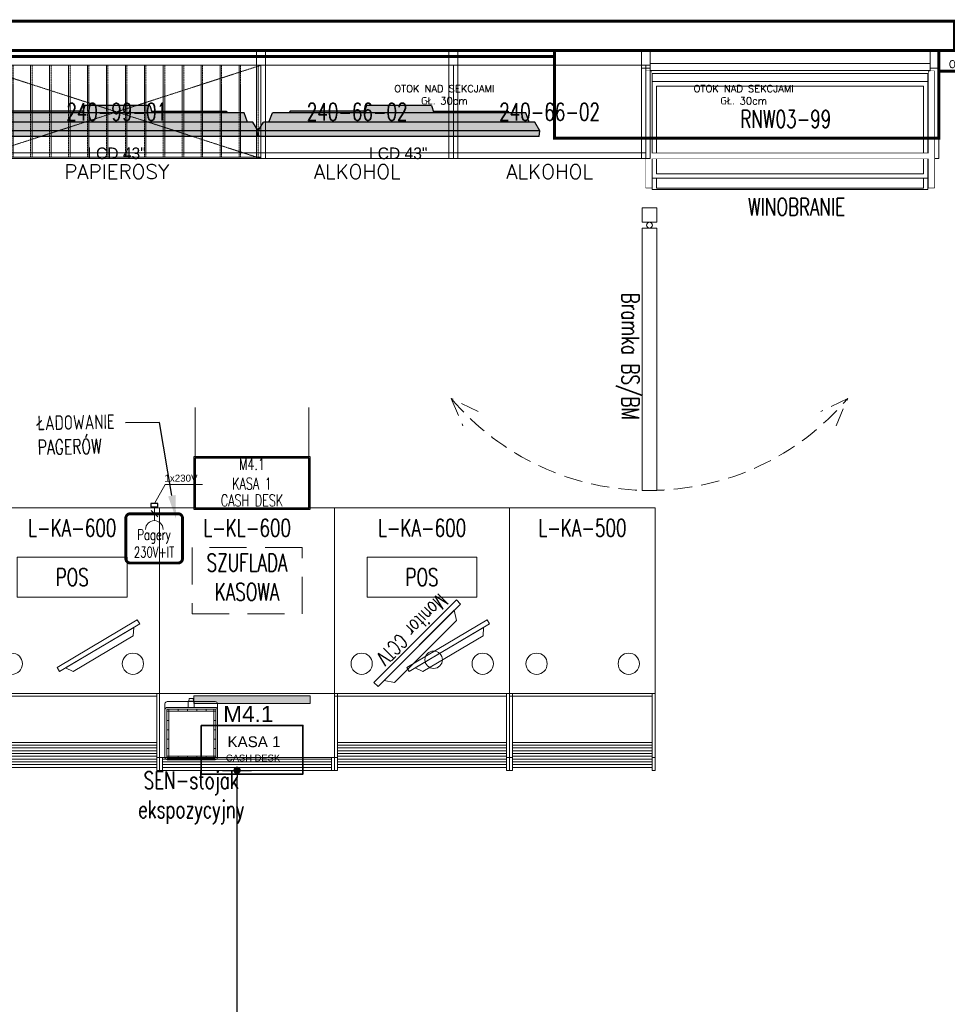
# Model space of a CAD drawing. Header units: millimetres. Extents: x 6161 to 8965, y -9035 to -5431.
# Tile 113 of 256: x 8257 to 8575, y -7818 to -7480. Entities that reach past the tile are written whole.
import ezdxf
from ezdxf import colors
from ezdxf.entities.mleader import LeaderData, LeaderLine
from ezdxf.enums import TextEntityAlignment as Align
from ezdxf.math import Vec2, Vec3

# ---------------------------------------------------------------- set-up
doc = ezdxf.new("R2010")
doc.units = ezdxf.units.MM
doc.set_wipeout_variables(frame=1)
doc.linetypes.add('DASHED', pattern=[19.05, 12.7, -6.35])
doc.linetypes.add('HIDDEN2', pattern=[4.7625, 3.175, -1.5875])
doc.layers.add('02-otoki szare', color=7, linetype='Continuous', true_color=0x777e7a)
doc.layers.add('Otok szary', color=7, linetype='Continuous', true_color=0x7d7d7d)
for name, color, linetype, lineweight in [('10_HATCH_253', 253, 'Continuous', 15), ('Instalacje elektryczne', 1, 'Continuous', 20), ('Meble', 10, 'Continuous', 35), ('MEBLE PKN', 150, 'Continuous', 20), ('opis_Nr_Pióra__80_Nr_pióra__7', 7, 'Continuous', 15), ('URZADZENIA GASTRO', 242, 'Continuous', 20), ('ZGASTRO-M panel', 252, 'DASHED', 13)]:
    doc.layers.add(name, color=color, linetype=linetype, lineweight=lineweight)
for name, color, linetype in [('13', 7, 'Continuous'), ('HMY_NEW', 10, 'Continuous'), ('HMY_WYM', 7, 'Continuous'), ('Urządzenia', 100, 'Continuous'), ('zmiany', 1, 'Continuous'), ('Ściany', 7, 'Continuous')]:
    doc.layers.add(name, color=color, linetype=linetype)
doc.styles.add('GENERATED_STYLE_2', font='arial.ttf')
doc.styles.add('JACEK_07', font='SIMPLEX.SHX', dxfattribs={"width": 0.7})
doc.styles.add('PL_D50', font='GOTHIC.TTF', dxfattribs={"height": 10})
doc.styles.add('RomanS', font='romans.shx')
doc.styles.get("Standard").update_dxf_attribs({"font": 'arial.ttf'})
doc.dimstyles.new('PLANCO D50', dxfattribs={"dimscale": 0.5, "dimtxt": 10, "dimasz": 5, "dimexe": 10, "dimexo": 15, "dimgap": 5, "dimtad": 1, "dimdec": 0, "dimrnd": 0.5, "dimzin": 12, "dimtxsty": 'PL_D50', "dimblk": 'DOT', "dimcen": 1.25, "dimadec": 0, "dimazin": 0, "dimtfac": 1, "dimtdec": 0, "dimtmove": 1, "dimatfit": 3, "dimldrblk": 'DOT', "dimfxl": 0, "dimarcsym": 0})

# ---------------------------------------------------------------- blocks, each defined once
blk = doc.blocks.new('L-KL-600')
for p, q in [((60, -63.6), (0, -63.6)), ((0, -63.6), (0, -85.6)), ((60, -85.6), (60, -63.6)), ((0, -90), (0, -85.6)), ((60, -85.6), (0, -85.6)), ((0, -85.6), (60, -85.6)), ((1, -90), (1, -85.6)), ((59, -86.13), (1, -86.13)), ((59, -87.09), (1, -87.09)), ((59, -90), (59, -85.6)), ((60, -90), (60, -85.6)), ((1, -90), (0, -90)), ((59, -88.05), (1, -88.05)), ((59, -89.01), (1, -89.01)), ((60, -90), (59, -90))]:
    blk.add_line(p, q)
blk.add_lwpolyline([(0, 0), (0, -63.6), (60, -63.6), (60, 0)], close=True)
blk.add_lwpolyline([(60, -90), (0, -90)])
at = {"color": 7, "insert": (30, -6.8), "char_height": 6, "width": 60, "attachment_point": 5, "style": 'JACEK_07'}
blk.add_mtext('L-KL-600', dxfattribs=at)
blk = doc.blocks.new('*U110')
at = {"linetype": 'HIDDEN2', "ltscale": 4}
blk.add_lwpolyline([(11.13, -36.27), (48.85, -36.27), (48.85, -13.57), (11.13, -13.57)], close=True, dxfattribs=at)
blk.add_blockref('L-KL-600', (0, 0))
at = {"color": 7, "insert": (29.99, -23.75), "char_height": 6, "width": 37.7197, "attachment_point": 5, "style": 'JACEK_07'}
blk.add_mtext('SZUFLADA KASOWA', dxfattribs=at)
blk = doc.blocks.new('*U101')
for p, q in [((0, -90), (0, -63.6)), ((60, -63.6), (0, -63.6)), ((1, -90), (1, -63.6)), ((59, -90), (59, -63.6)), ((60, -90), (60, -63.6)), ((59, -64.6), (0, -64.6)), ((59, -80.44), (1, -80.44)), ((59, -81.34), (1, -81.34)), ((59, -82.3), (1, -82.3)), ((59, -83.26), (1, -83.26)), ((59, -84.22), (1, -84.22)), ((0, -85.6), (1, -85.6)), ((59, -85.18), (1, -85.18)), ((59, -86.13), (1, -86.13)), ((59, -87.09), (1, -87.09)), ((60, -85.6), (59, -85.6)), ((1, -90), (0, -90)), ((59, -88.05), (1, -88.05)), ((59, -89.01), (1, -89.01)), ((60, -90), (59, -90))]:
    blk.add_line(p, q)
for points in [[(0, 0), (0, -63.6), (60, -63.6), (60, 0)], [(11.13, -30.61), (48.85, -30.61), (48.85, -16.9), (11.13, -16.9)]]:
    blk.add_lwpolyline(points, close=True)
for points in [[(52.34, -38.4), (24.81, -54.72), (25.63, -56.09), (53.16, -39.78), (52.34, -38.4)], [(51.09, -41), (27.7, -54.87), (30.3, -56.12), (50.94, -43.88), (51.09, -41)]]:
    blk.add_lwpolyline(points)
for centre in [(9.3, -53.44), (50.82, -53.44)]:
    blk.add_circle(centre, 3.64)
at = {"color": 7, "char_height": 6, "attachment_point": 5, "style": 'JACEK_07'}
for s, insert, width in [('L-KA-600', (30, -6.8), 60), ('POS', (29.99, -23.75), 37.7197)]:
    blk.add_mtext(s, dxfattribs=dict(at, insert=insert, width=width))
blk = doc.blocks.new('cctv')
at = {"layer": '10_HATCH_253', "color": 10}
for points in [[(29044.08, 19028.2), (29015.8, 18999.92), (29017.21, 18998.5), (29045.5, 19026.79), (29044.08, 19028.2)], [(29043.38, 19024.67), (29019.34, 19000.62), (29022.87, 18999.92), (29044.08, 19021.13), (29043.38, 19024.67)]]:
    blk.add_lwpolyline(points, dxfattribs=at)
blk.add_circle((29036.31, 19007.7), 3, dxfattribs=at)
at = {"layer": '10_HATCH_253', "color": 10, "insert": (29043.38, 19028.91), "char_height": 5, "width": 40, "attachment_point": 1, "rotation": 225, "style": 'JACEK_07'}
blk.add_mtext('\\pi2.41667;Monitor CCTV', dxfattribs=at)
blk = doc.blocks.new('*U556')
at = {"color": 253, "linetype": 'DASHED', "ltscale": 0.5, "true_color": 0x9e9e9e}
for points in [[(74.83, 61.49), (65.42, 65.5), (69.92, 56.31)], [(69.92, -61.31), (65.42, -70.5), (74.83, -66.49)]]:
    blk.add_lwpolyline(points, dxfattribs=at)
blk.add_lwpolyline([(97, -5), (97, 0), (7, 0), (7, -2.5, -1), (5, -2.5), (5, 0), (0, 0), (0, -5), (5, -5), (5, -2.5, -1), (7, -2.5), (7, -5), (97, -5)], format="xyb", close=True)
blk.add_lwpolyline([(0, 0), (0, 0), (0, -5), (0, -5)], close=True)
blk.add_arc((8, -2.5), 89, 310.1759, 49.8241, dxfattribs=at)
at = {"color": 7, "insert": (51, -10.02), "char_height": 6, "width": 88, "attachment_point": 5, "style": 'JACEK_07'}
blk.add_mtext('Bramka BS/BM', dxfattribs=at)
blk = doc.blocks.new('*U155')
for p, q in [((97.5, -4.4), (1.5, -4.4)), ((96.8, -7.8), (2.2, -7.8)), ((2.2, -7.8), (2.2, -47.67)), ((96.8, -7.8), (96.8, -47.67)), ((96.8, -10.62), (2.2, -10.62)), ((2.2, -10.62), (2.2, -43.7)), ((95.3, -12.12), (3.7, -12.12)), ((3.7, -12.12), (3.7, -42.2)), ((95.3, -12.12), (95.3, -42.2)), ((96.8, -10.62), (96.8, -43.7)), ((96.8, -43.7), (2.2, -43.7)), ((95.3, -42.2), (3.7, -42.2)), ((3.7, -43.7), (3.7, -47.13)), ((95.3, -43.7), (95.3, -47.13)), ((95.3, -47.13), (3.7, -47.13)), ((96.8, -47.67), (2.2, -47.67))]:
    blk.add_line(p, q)
for points in [[(-1.5, 0), (-1.5, -37), (1.5, -37), (1.5, 0), (-1.5, 0)], [(1.5, 0), (1.5, -6), (-1.5, -6), (-1.5, 0)], [(97.5, 0), (97.5, -37), (100.5, -37), (100.5, 0), (97.5, 0)], [(100.5, 0), (100.5, -6), (97.5, -6), (97.5, 0)], [(0, -7.01), (0, -47), (2, -47), (2, -7.01)], [(99, -7.01), (99, -47), (97, -47), (97, -7.01)]]:
    blk.add_lwpolyline(points, close=True)
at = {"color": 7, "style": 'JACEK_07', "width": 0.7}
blk.add_text('RNW03-99', height=6, dxfattribs=at).set_placement((32.47, -26.43))
at = {"color": 0, "insert": (51.75, -53.58), "char_height": 6, "width": 60, "attachment_point": 5, "style": 'JACEK_07'}
blk.add_mtext('{\\C7;WINOBRANIE}', dxfattribs=at)
for points in [[(2, -7.01), (2, -47), (0, -47), (0, -7.01)], [(99, -7.01), (99, -47), (97, -47), (97, -7.01)]]:
    blk.add_wipeout(points)
blk.add_line((97.5, -6.8), (1.5, -6.8))
blk.add_lwpolyline([(96.8, -37), (2.2, -37), (2.2, -35.2), (96.8, -35.2)], close=True)
blk.add_wipeout([(99, -37), (0, -37), (0, -35.2), (99, -35.2)])
blk = doc.blocks.new('*U157')
for p, q in [((8.4, -4.39), (-8.4, -4.39)), ((-7.7, -3.69), (-7.7, -20.49)), ((-4.5, -3.69), (-4.5, -4.39)), ((-1.3, -3.69), (-1.3, -4.39)), ((1.9, -3.69), (1.9, -4.39)), ((5.1, -3.69), (5.1, -4.39)), ((7.7, -3.69), (7.7, -20.49)), ((-7.7, -7.59), (-8.4, -7.59)), ((8.4, -7.59), (7.7, -7.59)), ((-7.7, -10.79), (-8.4, -10.79)), ((8.4, -10.79), (7.7, -10.79)), ((-7.7, -13.99), (-8.4, -13.99)), ((8.4, -13.99), (7.7, -13.99)), ((-7.7, -17.19), (-8.4, -17.19)), ((8.4, -19.79), (-8.4, -19.79)), ((-4.5, -19.79), (-4.5, -20.49)), ((-1.3, -19.79), (-1.3, -20.49)), ((1.9, -19.79), (1.9, -20.49)), ((5.1, -19.79), (5.1, -20.49)), ((8.4, -17.19), (7.7, -17.19))]:
    blk.add_line(p, q)
for points in [[(0.7, 0), (0.8, -1), (-0.8, -1), (-0.7, 0)], [(1, -1.09), (1, -3.09), (-1, -3.09), (-1, -1.09)]]:
    blk.add_lwpolyline(points, close=True)
for points in [[(9, -1.89), (9, -20.29, -0.414214), (8.2, -21.09), (-8.2, -21.09, -0.414214), (-9, -20.29), (-9, -1.89, -0.414214), (-8.2, -1.09), (8.2, -1.09, -0.414214)], [(8.2, -21.09), (-8.2, -21.09, -0.414214), (-9, -20.29), (-9, -3.89, -0.414214), (-8.2, -3.09), (8.2, -3.09, -0.414214), (9, -3.89), (9, -20.29, -0.414214)], [(8, -20.49), (-8, -20.49, -0.414214), (-8.4, -20.09), (-8.4, -4.09, -0.414214), (-8, -3.69), (8.4, -3.69), (8.4, -20.09, -0.414214)]]:
    blk.add_lwpolyline(points, format="xyb", close=True)
at = {"color": 7, "insert": (0, -25.09), "char_height": 6, "width": 88, "attachment_point": 2, "style": 'JACEK_07'}
blk.add_mtext('SEN-stojak\\Pekspozycyjny', dxfattribs=at)
blk = doc.blocks.new('A$C6AD940F0')
at = {"layer": 'opis_Nr_Pióra__80_Nr_pióra__7', "lineweight": 5}
h = blk.add_hatch(dxfattribs=at)
h.set_pattern_fill('ANGLE', color=256, scale=0.05)
h.set_pattern_definition([(0, (-1395.29452, -1427.35825), (0, 0.34925), [0.254, -0.09525]), (90, (-1395.29452, -1427.35825), (-0.34925, 2e-17), [0.254, -0.09525])])
h.paths.add_polyline_path([(19.31, -64), (0, -64), (0, -66.62), (19.31, -66.62)])
h.paths.add_polyline_path([(0, -64), (-20, -64), (-20, -66.62), (0, -66.62)])
h.paths.add_polyline_path([(20, -64), (19.31, -64), (19.31, -66.62), (20, -66.62)])
at = {"layer": '13', "lineweight": 5}
for p, q in [((-19.5, 18), (-19.5, 34.9)), ((19.5, 18), (19.5, 34.9))]:
    blk.add_line(p, q, dxfattribs=at)
at = {"layer": '13'}
for points in [[(-20, 0), (20, 0), (20, 18), (-20, 18)], [(-19.5, 0.5), (19.5, 0.5), (19.5, 17.5), (-19.5, 17.5)]]:
    blk.add_lwpolyline(points, close=True, dxfattribs=at)
at = {"layer": 'Meble'}
blk.add_lwpolyline([(-17.46, -74.12), (17.46, -74.12), (17.46, -90.81), (-17.46, -90.81)], close=True, dxfattribs=at)
at = {"layer": 'opis_Nr_Pióra__80_Nr_pióra__7', "lineweight": 5}
blk.add_lwpolyline([(-20, -64), (20, -64), (20, -66.62), (-20, -66.62)], close=True, dxfattribs=at)
at = {"layer": '13', "color": 7, "lineweight": 5, "char_height": 4, "attachment_point": 5, "rotation": 0.0501, "style": 'JACEK_07'}
for s, insert, width in [('M4.1', (-0.01, 15.5), 40.0016), ('KASA 1', (-0.01, 8.82), 40.0072), ('CASH DESK', (-0.01, 3.04), 40.0072)]:
    blk.add_mtext(s, dxfattribs=dict(at, insert=insert, width=width))
at = {"layer": 'Meble', "style": 'GENERATED_STYLE_2'}
for s, height, p in [('KASA 1', 3.713, (-8.4, -81.6)), ('CASH DESK', 2.305, (-8.95, -86.45))]:
    blk.add_text(s, height=height, dxfattribs=at).set_placement(p)
at = {"layer": 'ZGASTRO-M panel', "color": 3, "lineweight": 5}
blk.add_text('M4.1', height=5.55, dxfattribs=at).set_placement((-9.89, -73))
blk = doc.blocks.new('gn-230')
at = {"layer": 'Instalacje elektryczne'}
for p, q in [((-4, 0), (-19.8, 0)), ((-15.6, -3.8), (-8.1, 3.8))]:
    blk.add_line(p, q, dxfattribs=at)
at = {"layer": 'Instalacje elektryczne', "lineweight": 30}
blk.add_lwpolyline([(-4, -4), (0, -4), (0, 4), (-4, 4)], close=True, dxfattribs=at)
at = {"layer": 'Instalacje elektryczne'}
blk.add_arc((-29.8, 0), 10, 270, 90, dxfattribs=at)
blk = doc.blocks.new('pagery')
at = {"layer": 'Instalacje elektryczne', "elevation": 0}
blk.add_lwpolyline([(169786.7, 35894.8), (169824.2, 35959.8), (169951.2, 35959.8)], dxfattribs=at)
at = {"layer": 'URZADZENIA GASTRO', "const_width": 10, "elevation": 0}
blk.add_lwpolyline([(169703.9, 35859.1), (169868.1, 35859.1, -0.414214), (169883.1, 35844.1), (169883.1, 35705, -0.414214), (169868.1, 35690), (169703.9, 35690, -0.414214), (169688.9, 35705), (169688.9, 35844.1, -0.414214)], format="xyb", close=True, dxfattribs=at)
at = {"layer": 'Instalacje elektryczne', "xscale": 2.999999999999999, "yscale": 2.999999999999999, "zscale": 2.999999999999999, "rotation": 90.00000000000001}
blk.add_blockref('gn-230', (169786.7, 35894.8, 0), dxfattribs=at)
at = {"layer": 'Instalacje elektryczne', "insert": (169821.1, 35993.1, 0), "char_height": 24, "width": 194.723, "attachment_point": 1}
blk.add_mtext('1x230V', dxfattribs=at)
at = {"layer": 'Urządzenia', "color": 242, "insert": (169785.7, 35757.1, 0), "char_height": 36, "width": 140.1, "attachment_point": 5, "style": 'JACEK_07'}
blk.add_mtext('Pagery\\P230V+IT', dxfattribs=at)
blk = doc.blocks.new('240-99-01')
for points in [[(97.5, 5), (97.5, -32), (100.5, -32), (100.5, 5), (97.5, 5)], [(100.5, 5), (97.5, 5), (97.5, 0), (100.5, 0)], [(0, 0), (99, 0), (99, -30), (0, -30)], [(0, -32), (99, -32), (99, -31.5), (0, -31.5)]]:
    blk.add_lwpolyline(points, close=True)
blk.add_lwpolyline([(0, 0), (99, 0), (99, -32), (0, -32), (0, 0)])
at = {"linetype": 'DASHED', "ltscale": 0.002}
for points in [[(0, 0), (99, -32)], [(99, 0), (0, -32)]]:
    blk.add_lwpolyline(points, dxfattribs=at)
at = {"color": 253, "linetype": 'DASHED', "ltscale": 0.003, "true_color": 0xb3b3b3}
for points in [[(1, 0), (1, -31.52), (7, -31.52), (7, 0), (1, 0)], [(7.5, 0), (7.5, -31.52), (13.5, -31.52), (13.5, 0), (7.5, 0)], [(14, 0), (14, -31.52), (20, -31.52), (20, 0), (14, 0)], [(20.5, 0), (20.5, -31.52), (26.5, -31.52), (26.5, 0), (20.5, 0)], [(27, 0), (27, -31.52), (33, -31.52), (33, 0), (27, 0)], [(33.5, 0), (33.5, -31.52), (39.5, -31.52), (39.5, 0), (33.5, 0)], [(40, 0), (40, -31.52), (46, -31.52), (46, 0), (40, 0)], [(46.5, 0), (46.5, -31.52), (52.5, -31.52), (52.5, 0), (46.5, 0)], [(53, 0), (53, -31.52), (59, -31.52), (59, 0), (53, 0)], [(59.5, 0), (59.5, -31.52), (65.5, -31.52), (65.5, 0), (59.5, 0)], [(66, 0), (66, -31.52), (72, -31.52), (72, 0), (66, 0)], [(72.5, 0), (72.5, -31.52), (78.5, -31.52), (78.5, 0), (72.5, 0)], [(79, 0), (79, -31.52), (85, -31.52), (85, 0), (79, 0)], [(85.5, 0), (85.5, -31.52), (91.5, -31.52), (91.5, 0), (85.5, 0)], [(92, 0), (92, -31.52), (98, -31.52), (98, 0), (92, 0)]]:
    blk.add_lwpolyline(points, dxfattribs=at)
at = {"color": 7, "insert": (49.5, -16), "char_height": 6, "width": 99, "attachment_point": 5, "style": 'JACEK_07'}
blk.add_mtext('240-99-01', dxfattribs=at)
at = {"style": 'RomanS'}
blk.add_attdef('KATEGORIA', text='', height=5, dxfattribs=at).set_placement((49.5, -34), align=Align.TOP_CENTER)
blk = doc.blocks.new('*U135')
blk.add_lwpolyline([(-1.5, 0), (-1.5, -37), (1.5, -37), (1.5, 0), (-1.5, 0), (-1.5, -5), (1.5, -5)])
ref = blk.add_blockref('240-99-01', (0, -5))
ref.add_attrib('KATEGORIA', 'PAPIEROSY', dxfattribs={"color": 7, "height": 5, "style": 'RomanS'}).set_placement((49.5, -39), align=Align.TOP_CENTER)
blk = doc.blocks.new('240-66-02')
for points in [[(64.5, 5), (64.5, -32), (67.5, -32), (67.5, 5), (64.5, 5)], [(67.5, 5), (64.5, 5), (64.5, 0), (67.5, 0)], [(66, 0), (0, 0), (0, -30), (66, -30)]]:
    blk.add_lwpolyline(points, close=True)
blk.add_lwpolyline([(0, 0), (66, 0), (66, -32), (0, -32), (0, 0)])
blk.add_lwpolyline([(0, 0), (66, 0), (66, -32), (0, -32), (0, 0)])
at = {"color": 7, "insert": (33, -16), "char_height": 6, "width": 66, "attachment_point": 5, "style": 'JACEK_07'}
blk.add_mtext('240-66-02', dxfattribs=at)
at = {"style": 'RomanS'}
blk.add_attdef('KATEGORIA', text='', height=5, dxfattribs=at).set_placement((33, -34), align=Align.TOP_CENTER)
blk = doc.blocks.new('*U136')
blk.add_lwpolyline([(-1.5, 0), (-1.5, -37), (1.5, -37), (1.5, 0), (-1.5, 0), (-1.5, -5), (1.5, -5)])
ref = blk.add_blockref('240-66-02', (0, -5))
ref.add_attrib('KATEGORIA', 'ALKOHOL', dxfattribs={"color": 7, "height": 5, "style": 'RomanS'}).set_placement((33, -39), align=Align.TOP_CENTER)
blk = doc.blocks.new('LCD 43 góra')
h = blk.add_hatch(color=1)
h.dxf.hatch_style = 1
h.paths.add_polyline_path([(6572.42, -4882.15), (6550.11, -4882.15), (6549.34, -4884.66), (6573.19, -4884.66)])
h.paths.add_polyline_path([(6549.54, -4884.02), (6523.98, -4884.02), (6523.61, -4884.66), (6549.34, -4884.66)])
h.paths.add_polyline_path([(6598.6, -4884.02), (6573, -4884.02), (6573.19, -4884.66), (6598.97, -4884.66)])
h.paths.add_polyline_path([(6604.73, -4884.66), (6517.8, -4884.66), (6516.62, -4887.85), (6605.92, -4887.85)])
h.paths.add_polyline_path([(6607.78, -4887.85), (6514.76, -4887.85), (6512.95, -4890.87), (6609.59, -4890.87)])
h.paths.add_polyline_path([(6609.59, -4890.87), (6512.95, -4890.87), (6513.17, -4892.72), (6609.36, -4892.72)])
for p, q in [((6523.93, -4884.02), (6523.56, -4884.66)), ((6549.54, -4884.02), (6523.93, -4884.02)), ((6550.11, -4882.15), (6549.34, -4884.66)), ((6572.42, -4882.15), (6550.11, -4882.15)), ((6572.42, -4882.15), (6573.19, -4884.66)), ((6573, -4884.02), (6598.6, -4884.02)), ((6598.6, -4884.02), (6598.97, -4884.66)), ((6516.62, -4887.85), (6517.8, -4884.66)), ((6604.73, -4884.66), (6517.8, -4884.66)), ((6605.92, -4887.85), (6604.73, -4884.66)), ((6512.95, -4890.87), (6514.76, -4887.85)), ((6609.59, -4890.87), (6512.95, -4890.87)), ((6513.17, -4892.72), (6512.95, -4890.87)), ((6607.78, -4887.85), (6514.76, -4887.85)), ((6609.59, -4890.87), (6607.78, -4887.85)), ((6609.36, -4892.72), (6609.59, -4890.87)), ((6609.36, -4892.72), (6513.17, -4892.72))]:
    blk.add_line(p, q)
at = {"insert": (6550.97, -4896.53), "char_height": 4, "attachment_point": 1, "style": 'PL_D50'}
blk.add_mtext_dynamic_manual_height_columns('LCD 43"', width=26.5518, gutter_width=50, heights=[0], dxfattribs=at)
blk = doc.blocks.new('A$C15908406')
at = {"xscale": 10, "yscale": 10, "zscale": 10}
for p in [(-67232, 48981.9), (-66265.6, 48981.9), (-65299.3, 48981.9)]:
    blk.add_blockref('LCD 43 góra', p, dxfattribs=at)
blk = doc.blocks.new('*U643')
at = {"linetype": 'DASHED', "const_width": 1}
blk.add_lwpolyline([(-64.9, 0), (66.9, 0), (66.9, -30), (-64.9, -30)], close=True, dxfattribs=at)
at = {"insert": (0, -15.12), "char_height": 2.5, "width": 50, "attachment_point": 5, "style": 'RomanS'}
blk.add_mtext('OTOK NAD SEKCJAMI \\PGŁ. 30cm', dxfattribs=at)
blk = doc.blocks.new('*U425')
at = {"linetype": 'DASHED', "const_width": 1}
blk.add_lwpolyline([(-328.41, 0), (-261.91, 0), (-261.91, -30), (-328.41, -30)], close=True, dxfattribs=at)
at = {"insert": (0, -15.12), "char_height": 2.5, "width": 50, "attachment_point": 5, "style": 'RomanS'}
blk.add_mtext('OTOK NAD SEKCJAMI \\PGŁ. 30cm', dxfattribs=at)
blk = doc.blocks.new('*U644')
at = {"linetype": 'DASHED', "const_width": 1}
blk.add_lwpolyline([(-15.66, 0), (121.69, 0), (121.69, -7), (-15.66, -7)], close=True, dxfattribs=at)
at = {"insert": (0, -4.62), "char_height": 2.5, "width": 50, "attachment_point": 5, "style": 'RomanS'}
blk.add_mtext('OTOK GŁ. 7cm', dxfattribs=at)
blk = doc.blocks.new('*U645')
at = {"linetype": 'DASHED', "const_width": 1}
blk.add_lwpolyline([(44.86, 0), (344.56, 0), (344.56, -2), (44.86, -2)], close=True, dxfattribs=at)
at = {"insert": (0, -6.94), "char_height": 2.5, "width": 50, "attachment_point": 5, "style": 'RomanS'}
blk.add_mtext('OTOK \\PPŁYTA MEBLOWA', dxfattribs=at)
blk = doc.blocks.new('_Dot')
at = {"color": 0, "linetype": 'ByBlock', "lineweight": -2}
blk.add_line((-0.5, 0), (-1, 0), dxfattribs=at)
at = {"color": 0, "linetype": 'ByBlock', "const_width": 0.5}
blk.add_lwpolyline([(-0.25, 0, 1), (0.25, 0, 1)], format="xyb", close=True, dxfattribs=at)
blk = doc.blocks.new('*D663')
at = {"color": 0, "lineweight": -2, "transparency": 16777216}
for p, q in [((8326.19, -7737.34), (8336.19, -7737.34)), ((8331.19, -7924.52), (8331.19, -7739.84)), ((8326.19, -7927.02), (8336.19, -7927.02))]:
    blk.add_line(p, q, dxfattribs=at)
at = {"layer": 'Defpoints', "color": 0, "transparency": 16777216}
for p in [(8305.64, -7737.34), (8331.19, -7737.34), (8269.29, -7927.02)]:
    blk.add_point(p, dxfattribs=at)
at = {"color": 0, "lineweight": -2, "transparency": 16777216, "xscale": 2.5, "yscale": 2.5, "zscale": 2.5}
for p, rotation in [((8331.19, -7737.34), 90), ((8331.19, -7927.02), 270)]:
    blk.add_blockref('_Dot', p, dxfattribs=dict(at, rotation=rotation))
at = {"color": 0, "transparency": 16777216, "insert": (8323.44, -7832.18), "char_height": 10, "attachment_point": 5, "rotation": 90, "style": 'PL_D50'}
blk.add_mtext('190', dxfattribs=at)

msp = doc.modelspace()

# ---------------------------------------------------------------- linework, layer by layer
at = {"layer": 'MEBLE PKN'}
for p, q in [((8424.64, -7737.34), (8424.64, -7710.94)), ((8474.64, -7710.94), (8424.64, -7710.94)), ((8425.64, -7737.34), (8425.64, -7710.94)), ((8473.64, -7737.34), (8473.64, -7710.94)), ((8474.64, -7737.34), (8474.64, -7710.94)), ((8473.64, -7711.94), (8424.64, -7711.94)), ((8473.64, -7727.78), (8425.64, -7727.78)), ((8473.64, -7728.68), (8425.64, -7728.68)), ((8473.64, -7729.64), (8425.64, -7729.64)), ((8473.64, -7730.6), (8425.64, -7730.6)), ((8473.64, -7731.56), (8425.64, -7731.56)), ((8425.64, -7732.94), (8424.64, -7732.94)), ((8473.64, -7732.52), (8425.64, -7732.52)), ((8473.64, -7733.47), (8425.64, -7733.47)), ((8473.64, -7734.43), (8425.64, -7734.43)), ((8473.64, -7735.39), (8425.64, -7735.39)), ((8474.64, -7732.94), (8473.64, -7732.94)), ((8425.64, -7737.34), (8424.64, -7737.34)), ((8473.64, -7736.35), (8425.64, -7736.35)), ((8474.64, -7737.34), (8473.64, -7737.34))]:
    msp.add_line(p, q, dxfattribs=at)
msp.add_lwpolyline([(8424.64, -7647.34), (8424.64, -7710.94), (8474.64, -7710.94), (8474.64, -7647.34)], close=True, dxfattribs=at)
for centre in [(8433.94, -7700.78), (8465.55, -7700.78)]:
    msp.add_circle(centre, 3.64, dxfattribs=at)

# ---------------------------------------------------------------- block references
at = {"color": 8}
msp.add_blockref('A$C6AD940F0', (8336.32, -7647.79), dxfattribs=at)
at = {"layer": '02-otoki szare', "color": 3}
msp.add_blockref('*U645', (8095.53, -7490.45), dxfattribs=at)
at = {"layer": 'HMY_WYM', "linetype": 'ByBlock', "lineweight": 5, "xscale": 0.1, "yscale": 0.1, "zscale": 0.1}
msp.add_blockref('A$C15908406', (8355.43, -7525.32), dxfattribs=at)
at = {"layer": 'MEBLE PKN'}
for name, p in [('*U135', (8240.39, -7490.45)), ('*U136', (8339.39, -7490.45)), ('*U101', (8244.64, -7647.34)), ('*U110', (8304.64, -7647.34)), ('*U101', (8364.64, -7647.34)), ('cctv', (-20637.66, -26707.1)), ('*U157', (8315.47, -7712.65))]:
    msp.add_blockref(name, p, dxfattribs=at)
at = {"layer": 'MEBLE PKN', "rotation": 270}
msp.add_blockref('*U556', (8475.17, -7544.31), dxfattribs=at)
at = {"layer": 'Otok szary'}
msp.add_blockref('*U425', (8402.3, -7490.45), dxfattribs=at)
at = {"layer": 'zmiany', "xscale": 0.1, "yscale": 0.1, "zscale": 0.1}
msp.add_blockref('pagery', (-8675.84, -11235.22, 0), dxfattribs=at)

# ---------------------------------------------------------------- texts
at = {"color": 7, "insert": (8449.64, -7654.14), "char_height": 6, "width": 50, "attachment_point": 5, "style": 'JACEK_07'}
msp.add_mtext('L-KA-500', dxfattribs=at)

# ---------------------------------------------------------------- dimensions: what is measured, and where the dimension line sits
dim = msp.add_linear_dim(base=(8331.19, -7737.34), p1=(8269.29, -7927.02), p2=(8305.64, -7737.34), angle=90, dimstyle='PLANCO D50')
dim.commit()
dim.dimension.update_dxf_attribs({"geometry": '*D663', "text_midpoint": (8323.44, -7832.18)})

# ---------------------------------------------------------------- leaders
at = {"layer": 'HMY_NEW', "color": 1, "linetype": 'ByBlock'}
ml = msp.add_multileader_mtext('Standard', dxfattribs=at)
ml.set_content('ŁADOWANIE \\PPAGERÓW', color=1, style='JACEK_07')
ml.set_leader_properties()
ml.build(insert=Vec2(0, 0))
ml.multileader.update_dxf_attribs({"dogleg_length": 11.6, "arrow_head_size": 8})
ctx = ml.context
ctx.base_point, ctx.char_height, ctx.arrow_head_size, ctx.landing_gap_size, ctx.plane_origin, ctx.plane_x_axis, ctx.plane_y_axis = Vec3(8260.84, -7618.71), 5, 8, 1.8, Vec3(8213.84, -7673.01), Vec3(0.99985, 0.017344), Vec3(-0.017344, 0.99985)
ctx.attachment_type = 2
notes = []
notes.append((ctx, [(1, (1, 1, 0), (8304.53, -7617.96), (-0.99985, -0.017344), 11.6, [(0, [(8310.21, -7650.99)], 0, [])])]))
ctx.mtext.insert, ctx.mtext.text_direction, ctx.mtext.rotation, ctx.mtext.flow_direction = Vec3(8262.59, -7615.68), Vec3(0.99985, 0.017344), 0.017345, 5
for ctx, leaders in notes:
    for number, flags, end, landing, length, lines in leaders:
        leader = LeaderData()
        leader.index, (leader.has_last_leader_line, leader.has_dogleg_vector, leader.attachment_direction) = number, flags
        leader.last_leader_point, leader.dogleg_vector, leader.dogleg_length = Vec3(end), Vec3(landing), length
        for number, points, colour, breaks in lines:
            line = LeaderLine()
            line.index, line.vertices, line.color, line.breaks = number, Vec3.list(points), colors.encode_raw_color(colour), breaks
            leader.lines.append(line)
        ctx.leaders.append(leader)

# ---------------------------------------------------------------- next in the draw order: block references
at = {"layer": 'MEBLE PKN'}
msp.add_blockref('*U155', (8471.39, -7490.45), dxfattribs=at)

# ---------------------------------------------------------------- next in the draw order: linework, layer by layer
at = {"layer": 'Ściany', "const_width": 1}
msp.add_lwpolyline([(7997.26, -7490.32), (8577.26, -7490.32), (8577.26, -7480.32), (7997.26, -7480.32), (7997.26, -7490.32)], dxfattribs=at)

# ---------------------------------------------------------------- next in the draw order: block references
at = {"layer": '02-otoki szare', "color": 3}
msp.add_blockref('*U644', (8587.55, -7490.45), dxfattribs=at)
at = {"layer": 'MEBLE PKN'}
msp.add_blockref('*U136', (8405.39, -7490.45), dxfattribs=at)
at = {"layer": 'Otok szary'}
msp.add_blockref('*U643', (8504.99, -7490.45), dxfattribs=at)

doc.saveas('drawing.dxf')
